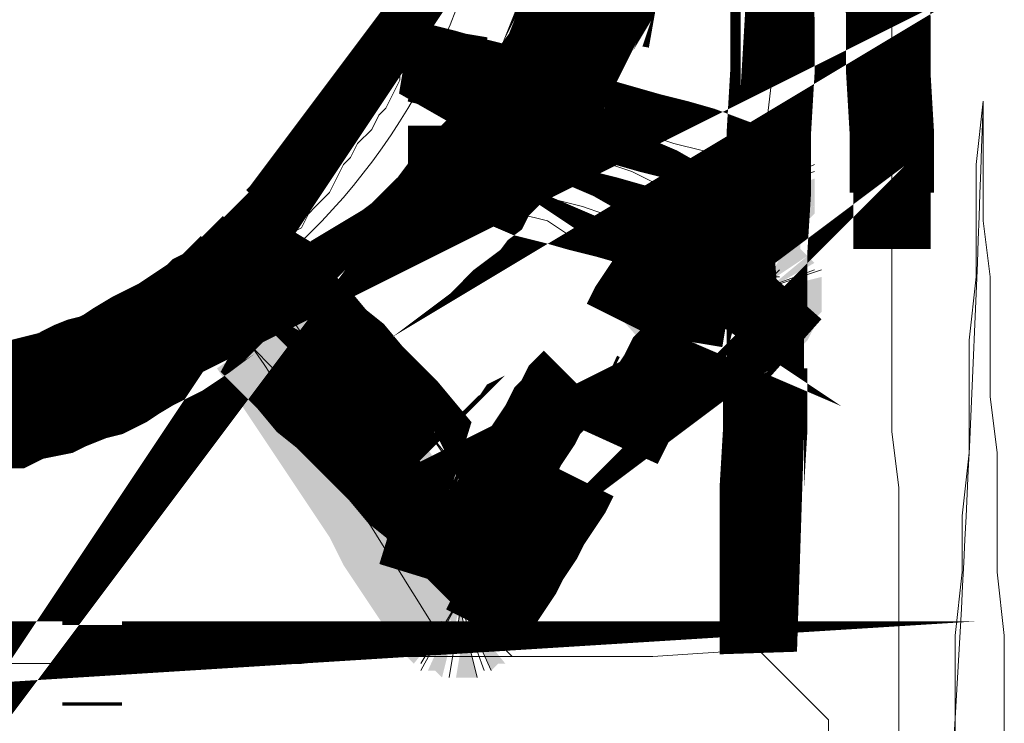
# Model space of a CAD drawing. Header units: millimetres. Extents: x -9409 to -3369, y 19372 to 27782.
# Tile 8 of 25: x -4402 to -4342, y 19773 to 19815. Entities that reach past the tile are written whole.
import ezdxf

# ---------------------------------------------------------------- set-up
doc = ezdxf.new("R2010")
doc.units = ezdxf.units.MM
doc.layers.add('PDF_A-TABELKA', color=7, linetype='Continuous')
doc.layers.add('SQ_TAB TEKST', color=8, linetype='Continuous', lineweight=0)

# ---------------------------------------------------------------- blocks, each defined once
blk = doc.blocks.new('tabelka')
at = {"layer": 'PDF_A-TABELKA', "lineweight": 0}
for points, format in [([(25641.29348271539, -27760.02538781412, 5.115070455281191, 5.115070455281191, 0), (25644.70352968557, -27759.59913194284, 5.115070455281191, 5.115070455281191, 0), (25648.1135766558, -27759.59913194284, 4.688814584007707, 4.688814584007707, 0), (25651.73675156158, -27759.59913194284, 5.115070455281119, 5.115070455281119, 0), (25655.3599264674, -27759.59913194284, 5.115070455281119, 5.115070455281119, 0), (25658.76997343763, -27759.59913194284, 5.115070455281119, 5.115070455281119, 0), (25662.60627627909, -27759.59913194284, 0, 0, 0), (25666.01632324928, -27759.3860040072, 0, 0, 0), (25669.6394981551, -27759.3860040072, 0, 0, 0), (25673.26267306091, -27759.17287607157, 0, 0, 0), (25676.67272003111, -27759.17287607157, 0, 0, 0), (25680.29589493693, -27759.17287607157, 0, 0, 0), (25683.91906984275, -27759.17287607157, 0, 0, 0), (25690.31290791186, -27758.95974813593, 4.688814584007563, 4.688814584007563, 0), (25690.52603584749, -27752.35278213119, 5.115070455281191, 5.115070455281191, 0), (25690.52603584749, -27748.94273516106, 5.115070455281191, 5.115070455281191, 0), (25690.73916378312, -27745.31956025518, 5.115070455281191, 5.115070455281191, 0), (25690.73916378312, -27741.69638534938, 4.688814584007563, 4.688814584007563, 0), (25690.73916378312, -27738.28633837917, 5.115070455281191, 5.115070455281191, 0), (25690.73916378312, -27734.45003553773, 5.115070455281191, 5.115070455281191, 0), (25690.95229171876, -27731.03998856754, 5.115070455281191, 5.115070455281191, 0), (25690.95229171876, -27727.41681366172, 5.115070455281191, 5.115070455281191, 0), (25691.16541965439, -27723.79363875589, 5.115070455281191, 5.115070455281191, 0), (25691.16541965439, -27720.38359178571, 5.075571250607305, 5.075571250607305, 0), (25691.16541965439, -27716.97354481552, 5.115070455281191, 5.115070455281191, 0)], "xyseb"), ([(25691.80480346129, -27684.57809859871, 5.115070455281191, 5.115070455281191, 0), (25691.80480346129, -27681.16805162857, 0, 0, 0), (25692.01793139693, -27677.54487672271, 0, 0, 0)], "xyseb"), ([(25697.98551359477, -27716.97354481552, 5.115070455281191, 5.115070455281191, 0), (25698.19864153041, -27720.38359178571, 5.115070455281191, 5.115070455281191, 0), (25698.19864153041, -27723.79363875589, 5.115070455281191, 5.115070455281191, 0), (25698.41176946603, -27727.41681366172, 5.115070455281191, 5.115070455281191, 0), (25698.41176946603, -27731.03998856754, 4.688814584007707, 4.688814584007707, 0), (25698.41176946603, -27734.45003553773, 0, 0, 0), (25698.41176946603, -27738.28633837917, 0, 0, 0), (25698.62489740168, -27741.69638534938, 0, 0, 0), (25698.62489740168, -27745.31956025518, 0, 0, 0), (25698.83802533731, -27748.94273516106, 0, 0, 0), (25698.83802533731, -27752.35278213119, 0, 0, 0), (25698.83802533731, -27755.97595703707, 0, 0, 0), (25698.83802533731, -27763.00917891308, 0, 0, 0), (25698.83802533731, -27767.48486556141, 0, 0, 0), (25694.57546662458, -27767.48486556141, 0, 0, 0)], "xyseb"), ([(25674.54144067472, -27705.03838041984, -0.4172873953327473), (25636.6046681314, -27744.68017644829, -0.4142135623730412)], "xyb"), ([(25640.86722684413, -27744.68017644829, 7.246349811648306, 7.246349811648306, 0), (25641.93286652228, -27744.46704851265, 7.434469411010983, 7.434469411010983, 0), (25642.78537826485, -27744.46704851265, 7.625096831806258, 7.625096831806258, 0), (25643.85101794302, -27744.04079264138, 7.434469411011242, 7.434469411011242, 0), (25644.9166576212, -27744.04079264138, 7.434469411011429, 7.434469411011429, 0), (25645.76916936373, -27743.61453677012, 7.434469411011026, 7.434469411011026, 0), (25646.62168110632, -27743.40140883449, 7.535210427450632, 7.535210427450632, 0), (25647.68732078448, -27743.18828089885, 7.434469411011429, 7.434469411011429, 0), (25648.53983252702, -27742.76202502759, 7.535210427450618, 7.535210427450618, 0), (25649.60547220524, -27742.33576915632, 7.535210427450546, 7.535210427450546, 0), (25650.45798394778, -27742.12264122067, 7.535210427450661, 7.535210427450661, 0), (25651.31049569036, -27741.69638534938, 7.535210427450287, 7.535210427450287, 0), (25651.94987949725, -27741.27012947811, 7.535210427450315, 7.535210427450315, 0), (25653.01551917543, -27740.6307456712, 7.535210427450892, 7.535210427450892, 0), (25653.86803091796, -27740.20448979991, 7.535210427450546, 7.535210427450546, 0), (25654.7205426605, -27739.77823392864, 7.535210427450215, 7.535210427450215, 0), (25655.3599264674, -27739.35197805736, 7.625096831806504, 7.625096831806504, 0), (25656.21243820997, -27738.71259425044, 7.434469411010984, 7.434469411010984, 0), (25656.85182201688, -27738.28633837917, 7.434469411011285, 7.434469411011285, 0), (25657.70433375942, -27737.43382663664, 6.82009394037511, 6.82009394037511, 0), (25658.55684550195, -27737.00757076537, 7.625096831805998, 7.625096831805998, 0), (25659.19622930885, -27736.36818695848, 7.434469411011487, 7.434469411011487, 0), (25660.04874105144, -27735.51567521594, 7.434469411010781, 7.434469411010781, 0), (25660.47499692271, -27735.08941934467, 7.246349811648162, 7.246349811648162, 0), (25661.1143807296, -27734.45003553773, 7.246349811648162, 7.246349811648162, 0), (25661.96689247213, -27733.59752379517, 7.672605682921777, 7.672605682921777, 0), (25662.39314834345, -27733.1712679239, 7.672605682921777, 7.672605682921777, 0), (25663.03253215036, -27732.31875618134, 0, 0, 0), (25663.45878802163, -27731.67937237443, 0, 0, 0), (25664.31129976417, -27730.8268606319, 0, 0, 0), (25664.73755563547, -27730.18747682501, 0, 0, 0), (25665.1638115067, -27729.5480930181, 0, 0, 0), (25665.80319531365, -27728.90870921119, 0, 0, 0), (25666.22945118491, -27728.05619746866, 0, 0, 0), (25666.65570705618, -27727.41681366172, 0, 0, 0), (25667.08196292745, -27726.56430191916, 0, 0, 0), (25667.50821879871, -27725.7117901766, 0, 0, 0), (25667.93447466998, -27725.07240636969, 0, 0, 0), (25668.57385847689, -27724.21989462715, 0, 0, 0), (25668.57385847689, -27723.36738288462, 0, 0, 0), (25669.00011434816, -27722.51487114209, 0, 0, 0), (25669.42637021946, -27721.87548733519, 0, 0, 0), (25669.85262609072, -27721.02297559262, 0, 0, 0), (25670.06575402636, -27720.17046385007, 0, 0, 0), (25670.49200989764, -27719.53108004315, 0, 0, 0), (25670.70513783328, -27718.46544036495, 0, 0, 0), (25670.9182657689, -27717.61292862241, 0, 0, 0), (25671.34452164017, -27716.76041687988, 0, 0, 0), (25671.55764957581, -27715.90790513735, 0, 0, 0)], "xyseb"), ([(25609.7505482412, -27731.4662444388, 7.672605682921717, 7.672605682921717, 0), (25610.17680411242, -27732.10562824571, 0, 0, 0), (25610.81618791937, -27732.95813998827, 0, 0, 0)], "xyseb"), ([(25684.34532571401, -27718.46544036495, 7.683254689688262, 7.683254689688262, 0), (25680.7221508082, -27717.82605655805, 7.625096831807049, 7.625096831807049, 0), (25680.29589493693, -27719.10482417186, 7.625096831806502, 7.625096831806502, 0), (25679.86963906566, -27719.95733591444, 7.434469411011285, 7.434469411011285, 0), (25679.23025525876, -27721.02297559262, 7.535210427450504, 7.535210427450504, 0), (25678.80399938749, -27722.08861527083, 7.233802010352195, 7.233802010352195, 0), (25678.37774351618, -27722.94112701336, 7.05321456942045, 7.05321456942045, 0), (25677.95148764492, -27724.00676669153, 7.535210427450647, 7.535210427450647, 0), (25677.312103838, -27724.85927843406, 7.535210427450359, 7.535210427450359, 0), (25676.88584796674, -27725.7117901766, 7.233802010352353, 7.233802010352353, 0), (25676.24646415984, -27726.77742985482, 7.434469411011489, 7.434469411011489, 0), (25675.60708035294, -27727.62994159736, 7.434469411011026, 7.434469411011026, 0), (25674.96769654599, -27728.26932540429, 7.625096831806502, 7.625096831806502, 0), (25674.32831273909, -27729.12183714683, 7.625096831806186, 7.625096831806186, 0), (25673.47580099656, -27729.97434888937, 7.434469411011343, 7.434469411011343, 0), (25673.04954512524, -27730.8268606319, 7.43446941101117, 7.43446941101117, 0), (25672.1970333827, -27731.4662444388, 7.625096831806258, 7.625096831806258, 0), (25671.55764957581, -27732.31875618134, 7.246349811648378, 7.246349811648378, 0), (25670.70513783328, -27732.95813998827, 7.243841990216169, 7.243841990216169, 0), (25669.85262609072, -27733.81065173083, 7.246349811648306, 7.246349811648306, 0), (25669.21324228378, -27734.45003553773, 7.243841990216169, 7.243841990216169, 0), (25668.36073054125, -27735.08941934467, 7.246349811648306, 7.246349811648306, 0), (25667.50821879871, -27735.72880315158, 7.246349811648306, 7.246349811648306, 0), (25666.65570705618, -27736.36818695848, 7.672605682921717, 7.672605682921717, 0), (25665.59006737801, -27737.00757076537, 7.672605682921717, 7.672605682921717, 0), (25664.95068357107, -27737.64695457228, 7.246349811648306, 7.246349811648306, 0), (25664.09817182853, -27738.07321044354, 7.246349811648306, 7.246349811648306, 0), (25663.24566008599, -27738.49946631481, 7.246349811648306, 7.246349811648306, 0), (25662.18002040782, -27739.13885012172, 0, 0, 0), (25661.32750866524, -27739.56510599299, 0, 0, 0), (25660.47499692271, -27739.99136186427, 0, 0, 0), (25659.40935724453, -27740.41761773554, 0, 0, 0), (25658.55684550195, -27740.84387360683, 0, 0, 0), (25657.70433375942, -27741.27012947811, 0, 0, 0), (25656.63869408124, -27741.69638534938, 0, 0, 0), (25655.78618233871, -27741.90951328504, 0, 0, 0), (25654.93367059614, -27742.33576915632, 0, 0, 0), (25653.86803091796, -27742.76202502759, 0, 0, 0), (25653.01551917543, -27742.76202502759, 0, 0, 0), (25651.94987949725, -27743.18828089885, 0, 0, 0), (25651.09736775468, -27743.61453677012, 0, 0, 0), (25649.81860014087, -27743.61453677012, 0, 0, 0), (25648.96608839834, -27744.04079264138, 0, 0, 0), (25647.90044872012, -27744.04079264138, 0, 0, 0), (25647.04793697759, -27744.25392057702, 0, 0, 0), (25645.98229729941, -27744.46704851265, 0, 0, 0), (25645.12978555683, -27744.46704851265, 0, 0, 0), (25643.85101794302, -27744.68017644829, 0, 0, 0), (25642.99850620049, -27744.68017644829, 0, 0, 0), (25641.93286652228, -27744.68017644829, 0, 0, 0), (25640.86722684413, -27744.89330438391, 0, 0, 0)], "xyseb"), ([(25685.62409332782, -27739.99136186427, 5.083550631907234, 5.083550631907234, 0), (25686.05034919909, -27737.43382663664, 4.728884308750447, 4.728884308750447, 0), (25684.55845364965, -27736.79444282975, 0, 0, 0), (25683.2796860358, -27735.94193108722, 0, 0, 0), (25681.78779048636, -27735.30254728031, 0, 0, 0), (25680.29589493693, -27734.45003553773, 0, 0, 0), (25678.80399938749, -27733.59752379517, 0, 0, 0), (25677.312103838, -27732.95813998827, 0, 0, 0), (25675.82020828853, -27732.10562824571, 0, 0, 0), (25674.32831273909, -27731.4662444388, 0, 0, 0), (25673.04954512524, -27730.61373269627, 0, 0, 0), (25671.55764957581, -27729.97434888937, 0, 0, 0), (25671.98390544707, -27727.20368572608, 0, 0, 0)], "xyseb"), ([(25705.23186340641, -27764.71420239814), (25705.23186340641, -27761.30415542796), (25705.23186340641, -27757.89410845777), (25704.80560753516, -27754.0578056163), (25704.80560753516, -27750.64775864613), (25704.80560753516, -27746.81145580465), (25704.37935166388, -27743.40140883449), (25704.37935166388, -27739.99136186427), (25704.37935166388, -27736.15505902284), (25703.95309579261, -27732.74501205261), (25703.95309579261, -27729.33496508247), (25703.95309579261, -27725.49866224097, -0.007256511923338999), (25701.82181643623, -27770.25552872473)], "xyb"), ([(25692.4441872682, -27740.6307456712, 5.123943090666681, 5.123943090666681, 0), (25690.52603584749, -27738.92572218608, 5.146940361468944, 5.146940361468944, 0), (25689.67352410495, -27739.56510599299, 5.123943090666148, 5.123943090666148, 0), (25689.24726823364, -27739.99136186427, 4.822534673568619, 4.822534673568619, 0), (25688.39475649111, -27740.41761773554, 4.765685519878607, 4.765685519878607, 0), (25687.96850061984, -27740.84387360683, 4.822534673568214, 4.822534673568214, 0), (25687.11598887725, -27741.48325741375, 0, 0, 0), (25686.68973300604, -27741.90951328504, 0, 0, 0), (25685.83722126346, -27742.33576915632, 0, 0, 0), (25685.19783745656, -27742.97515296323, 0, 0, 0), (25684.55845364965, -27743.40140883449, 0, 0, 0), (25683.91906984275, -27743.82766470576, 0, 0, 0), (25683.2796860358, -27744.46704851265, 0, 0, 0), (25681.3615346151, -27742.76202502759, 0, 0, 0)], "xyseb"), ([(25671.77077751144, -27747.66396754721, 5.146940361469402, 5.146940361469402, 0), (25672.62328925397, -27747.23771167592, 5.123943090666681, 5.123943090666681, 0), (25673.04954512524, -27746.81145580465, 4.822534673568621, 4.822534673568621, 0), (25673.90205686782, -27746.17207199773, 4.765685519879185, 4.765685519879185, 0), (25674.32831273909, -27745.74581612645, 5.146940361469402, 5.146940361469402, 0), (25675.18082448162, -27745.31956025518, 5.123943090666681, 5.123943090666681, 0), (25675.60708035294, -27744.68017644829, 5.146940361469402, 5.146940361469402, 0), (25676.45959209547, -27744.25392057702, 5.123943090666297, 5.123943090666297, 0), (25676.88584796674, -27743.82766470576, 0, 0, 0), (25677.73835970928, -27743.40140883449, 0, 0, 0), (25678.37774351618, -27742.76202502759, 0, 0, 0), (25680.29589493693, -27744.46704851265, 0, 0, 0)], "xyseb"), ([(25670.70513783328, -27757.46785258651, 0.01234379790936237), (25659.62248518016, -27740.41761773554), (25660.90125279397, -27741.69638534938), (25661.75376453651, -27742.54889709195), (25663.03253215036, -27743.82766470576), (25663.88504389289, -27744.68017644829), (25665.1638115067, -27745.95894406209), (25666.01632324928, -27747.23771167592), (25667.29509086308, -27748.09022341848), (25668.14760260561, -27749.36899103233), (25669.42637021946, -27750.22150277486), (25670.27888196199, -27751.50027038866), (25672.41016131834, -27753.63154974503), (25672.41016131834, -27756.1890849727), (25673.68892893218, -27757.46785258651), (25673.26267306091, -27757.46785258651), (25673.68892893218, -27757.89410845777)], "xyb"), ([(25670.9182657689, -27751.50027038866, 5.146940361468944, 5.146940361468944, 0), (25672.62328925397, -27753.20529387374, 5.123943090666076, 5.123943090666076, 0), (25673.47580099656, -27752.77903800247, 4.765685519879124, 4.765685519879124, 0), (25673.90205686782, -27752.35278213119, 5.146940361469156, 5.146940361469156, 0), (25674.75456861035, -27751.7133983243, 5.12394309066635, 5.12394309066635, 0), (25675.3939524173, -27751.28714245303, 0, 0, 0), (25676.0333362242, -27750.86088658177, 0, 0, 0), (25676.88584796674, -27750.4346307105, 0, 0, 0), (25677.312103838, -27749.7952469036, 0, 0, 0), (25678.16461558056, -27749.36899103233, 0, 0, 0), (25678.59087145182, -27748.94273516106, 0, 0, 0), (25680.50902287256, -27750.64775864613, 0, 0, 0)], "xyseb")]:
    blk.add_lwpolyline(points, format=format, dxfattribs=at)
for points in [[(25698.41176946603, -27720.38359178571), (25698.41176946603, -27723.79363875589), (25698.41176946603, -27727.62994159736), (25698.41176946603, -27731.03998856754), (25698.41176946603, -27734.45003553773), (25698.41176946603, -27738.28633837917), (25698.41176946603, -27741.69638534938), (25698.41176946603, -27745.53268819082), (25698.83802533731, -27748.94273516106), (25698.83802533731, -27752.35278213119), (25698.83802533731, -27755.76282910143), (25698.83802533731, -27763.00917891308), (25698.83802533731, -27767.69799349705)], [(25694.57546662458, -27767.69799349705), (25694.57546662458, -27763.00917891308), (25690.31290791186, -27758.74662020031), (25690.73916378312, -27752.35278213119), (25690.73916378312, -27748.94273516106), (25690.73916378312, -27745.53268819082), (25690.73916378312, -27741.69638534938), (25690.73916378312, -27738.28633837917), (25690.73916378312, -27734.45003553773), (25690.73916378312, -27731.03998856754), (25690.73916378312, -27727.62994159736), (25691.16541965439, -27723.79363875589), (25691.16541965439, -27720.38359178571)], [(25679.65651113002, -27719.95733591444), (25679.23025525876, -27720.80984765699), (25678.80399938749, -27722.08861527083), (25678.37774351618, -27722.94112701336), (25677.95148764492, -27723.79363875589), (25677.52523177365, -27724.64615049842), (25676.67272003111, -27725.92491811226), (25676.24646415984, -27726.77742985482), (25675.3939524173, -27727.62994159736), (25674.96769654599, -27728.48245333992), (25674.11518480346, -27729.33496508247), (25673.68892893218, -27730.18747682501), (25672.83641718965, -27730.61373269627), (25671.98390544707, -27731.4662444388), (25671.55764957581, -27732.31875618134), (25670.70513783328, -27733.1712679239), (25669.85262609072, -27733.59752379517), (25669.00011434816, -27734.45003553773), (25668.14760260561, -27735.30254728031), (25667.29509086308, -27735.72880315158), (25666.44257912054, -27736.58131489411), (25665.59006737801, -27737.00757076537), (25664.73755563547, -27737.43382663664), (25663.88504389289, -27738.28633837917), (25663.03253215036, -27738.71259425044), (25662.18002040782, -27739.13885012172), (25661.32750866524, -27739.56510599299), (25660.47499692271, -27739.99136186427), (25659.62248518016, -27740.41761773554), (25658.76997343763, -27740.84387360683), (25657.49120582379, -27741.27012947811), (25656.63869408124, -27741.69638534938), (25655.78618233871, -27742.12264122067), (25654.93367059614, -27742.54889709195), (25653.65490298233, -27742.54889709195), (25652.80239123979, -27742.97515296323), (25651.94987949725, -27743.40140883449), (25651.09736775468, -27743.40140883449), (25649.81860014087, -27743.82766470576), (25648.96608839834, -27743.82766470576), (25648.1135766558, -27744.25392057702), (25646.83480904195, -27744.25392057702), (25645.98229729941, -27744.25392057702), (25645.12978555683, -27744.68017644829)], [(25644.70352968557, -27743.82766470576), (25645.98229729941, -27743.82766470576), (25646.83480904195, -27743.40140883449), (25647.68732078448, -27742.97515296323), (25648.53983252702, -27742.97515296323), (25649.39234426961, -27742.54889709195), (25650.24485601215, -27742.12264122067), (25651.09736775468, -27741.69638534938), (25651.94987949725, -27741.27012947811), (25653.22864711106, -27740.84387360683), (25653.65490298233, -27740.41761773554), (25654.50741472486, -27739.56510599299), (25655.3599264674, -27739.13885012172), (25656.21243820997, -27738.71259425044), (25657.06494995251, -27738.28633837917), (25657.91746169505, -27737.43382663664), (25658.34371756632, -27737.00757076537), (25659.19622930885, -27736.15505902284), (25660.04874105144, -27735.72880315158), (25660.47499692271, -27734.876291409), (25661.32750866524, -27734.45003553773), (25661.75376453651, -27733.59752379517), (25662.60627627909, -27733.1712679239), (25663.03253215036, -27732.31875618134), (25663.45878802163, -27731.89250031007), (25664.31129976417, -27731.03998856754), (25664.73755563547, -27730.18747682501), (25665.1638115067, -27729.33496508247), (25665.59006737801, -27728.90870921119), (25666.01632324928, -27728.05619746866), (25666.86883499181, -27727.20368572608), (25667.29509086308, -27726.35117398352), (25667.72134673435, -27725.92491811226), (25668.14760260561, -27725.07240636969), (25668.57385847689, -27724.21989462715), (25668.57385847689, -27723.36738288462), (25669.00011434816, -27722.51487114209), (25669.42637021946, -27721.66235939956), (25669.85262609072, -27720.80984765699), (25670.27888196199, -27719.95733591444)], [(25702.24807230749, -27764.71420239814), (25702.24807230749, -27761.30415542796), (25702.24807230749, -27757.89410845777), (25702.67432817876, -27754.0578056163), (25702.67432817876, -27750.64775864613), (25703.10058405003, -27746.81145580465), (25703.10058405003, -27743.40140883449), (25703.10058405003, -27739.99136186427), (25703.52683992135, -27736.15505902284), (25703.52683992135, -27732.74501205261), (25703.52683992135, -27729.33496508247), (25703.95309579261, -27725.49866224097), (25703.95309579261, -27729.33496508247), (25703.95309579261, -27732.74501205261), (25704.37935166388, -27736.15505902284), (25704.37935166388, -27739.99136186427), (25704.37935166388, -27743.40140883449), (25704.80560753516, -27746.81145580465), (25704.80560753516, -27750.64775864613), (25704.80560753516, -27754.0578056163), (25705.23186340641, -27757.89410845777), (25705.23186340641, -27761.30415542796), (25705.23186340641, -27764.71420239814)], [(25690.73916378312, -27731.89250031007), (25691.16541965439, -27732.31875618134), (25690.73916378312, -27732.31875618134), (25690.31290791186, -27733.1712679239), (25689.46039616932, -27733.59752379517), (25689.03414029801, -27734.02377966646), (25688.18162855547, -27734.45003553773), (25687.32911681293, -27734.876291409), (25686.90286094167, -27735.30254728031), (25686.05034919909, -27735.72880315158), (25685.62409332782, -27736.15505902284), (25684.77158158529, -27737.00757076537), (25684.34532571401, -27737.43382663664), (25683.49281397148, -27737.8600825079), (25683.06655810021, -27738.28633837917), (25682.21404635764, -27738.71259425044), (25682.64030222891, -27738.28633837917), (25683.06655810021, -27737.43382663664), (25683.49281397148, -27736.58131489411), (25683.91906984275, -27736.15505902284), (25684.34532571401, -27735.30254728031), (25684.77158158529, -27734.876291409), (25685.19783745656, -27734.02377966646), (25685.62409332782, -27733.1712679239), (25686.47660507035, -27731.89250031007), (25689.46039616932, -27731.03998856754), (25690.31290791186, -27729.33496508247), (25690.31290791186, -27729.76122095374), (25690.73916378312, -27729.33496508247), (25690.31290791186, -27729.76122095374)], [(25693.72295488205, -27729.33496508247), (25689.03414029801, -27731.4662444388), (25693.72295488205, -27729.76122095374)], [(25690.73916378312, -27729.76122095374), (25690.73916378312, -27729.76122095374)], [(25691.16541965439, -27729.76122095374), (25690.73916378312, -27730.18747682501), (25691.16541965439, -27730.18747682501), (25691.16541965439, -27730.61373269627), (25691.59167552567, -27730.61373269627), (25691.16541965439, -27731.03998856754), (25691.59167552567, -27731.03998856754)], [(25691.16541965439, -27731.4662444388), (25691.59167552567, -27731.4662444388), (25691.16541965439, -27731.4662444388)], [(25691.59167552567, -27731.89250031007), (25691.16541965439, -27731.89250031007)], [(25670.27888196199, -27751.07401451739), (25669.42637021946, -27749.7952469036), (25668.57385847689, -27748.51647928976), (25667.72134673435, -27747.23771167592), (25666.86883499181, -27745.95894406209), (25666.01632324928, -27744.68017644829), (25665.1638115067, -27743.40140883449), (25664.31129976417, -27742.12264122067), (25663.45878802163, -27740.84387360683), (25662.60627627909, -27739.56510599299), (25661.75376453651, -27738.28633837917), (25660.90125279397, -27737.00757076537), (25660.04874105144, -27735.72880315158), (25659.19622930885, -27734.45003553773), (25660.47499692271, -27735.30254728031), (25661.32750866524, -27736.58131489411), (25662.60627627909, -27737.8600825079), (25663.45878802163, -27738.71259425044), (25664.73755563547, -27739.99136186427), (25666.01632324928, -27740.84387360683), (25666.86883499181, -27742.12264122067), (25668.14760260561, -27743.40140883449), (25669.00011434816, -27744.25392057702), (25670.27888196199, -27745.53268819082), (25671.98390544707, -27747.66396754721), (25671.98390544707, -27749.7952469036), (25673.26267306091, -27751.50027038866), (25672.83641718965, -27751.50027038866), (25673.26267306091, -27751.50027038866)], [(25691.16541965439, -27737.8600825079), (25691.59167552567, -27738.28633837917), (25691.16541965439, -27738.28633837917), (25691.16541965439, -27738.71259425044), (25690.31290791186, -27739.13885012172), (25689.88665204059, -27739.56510599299), (25689.03414029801, -27739.99136186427), (25688.60788442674, -27740.41761773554), (25687.75537268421, -27740.84387360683), (25687.32911681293, -27741.27012947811), (25686.47660507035, -27742.12264122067), (25686.05034919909, -27742.54889709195), (25685.19783745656, -27742.97515296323), (25684.77158158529, -27743.40140883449), (25683.91906984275, -27743.82766470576), (25683.06655810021, -27744.25392057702), (25682.64030222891, -27744.68017644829), (25683.06655810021, -27744.25392057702), (25683.49281397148, -27743.40140883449), (25683.91906984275, -27742.97515296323), (25684.34532571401, -27742.12264122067), (25684.77158158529, -27741.27012947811), (25685.19783745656, -27740.84387360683), (25685.62409332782, -27739.99136186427), (25686.05034919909, -27739.13885012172), (25686.90286094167, -27737.8600825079), (25689.88665204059, -27737.00757076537), (25690.31290791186, -27735.30254728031)], [(25690.73916378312, -27735.72880315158), (25690.73916378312, -27735.30254728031), (25690.73916378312, -27735.72880315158), (25691.16541965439, -27735.72880315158), (25691.16541965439, -27736.15505902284), (25691.59167552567, -27735.72880315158)], [(25693.72295488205, -27735.72880315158), (25689.03414029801, -27737.43382663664), (25694.14921075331, -27735.72880315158)], [(25691.59167552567, -27736.15505902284), (25691.16541965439, -27736.15505902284)], [(25691.16541965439, -27736.58131489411), (25691.59167552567, -27736.58131489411)], [(25691.59167552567, -27737.00757076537), (25692.01793139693, -27737.00757076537), (25691.59167552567, -27737.00757076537)], [(25691.59167552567, -27737.43382663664), (25692.01793139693, -27737.43382663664), (25691.59167552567, -27737.43382663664)], [(25691.59167552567, -27737.8600825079), (25691.59167552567, -27737.8600825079)], [(25670.27888196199, -27745.53268819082), (25673.26267306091, -27749.7952469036)], [(25671.98390544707, -27753.63154974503), (25672.83641718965, -27753.20529387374), (25673.26267306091, -27752.77903800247), (25674.11518480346, -27752.35278213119), (25674.96769654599, -27751.92652625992), (25675.3939524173, -27751.50027038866), (25676.24646415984, -27750.64775864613), (25676.67272003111, -27750.22150277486), (25677.52523177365, -27749.7952469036), (25677.95148764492, -27749.36899103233), (25678.80399938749, -27748.94273516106), (25679.23025525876, -27748.51647928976), (25678.80399938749, -27748.94273516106), (25678.37774351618, -27749.7952469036), (25677.95148764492, -27750.64775864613), (25677.52523177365, -27751.07401451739), (25677.09897590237, -27751.92652625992), (25676.67272003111, -27752.35278213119), (25676.24646415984, -27753.20529387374), (25675.82020828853, -27754.0578056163), (25675.3939524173, -27754.48406148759), (25674.96769654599, -27755.33657323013), (25674.54144067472, -27755.76282910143), (25674.11518480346, -27756.61534084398), (25673.68892893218, -27757.46785258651), (25672.41016131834, -27756.1890849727), (25672.83641718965, -27753.20529387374), (25672.41016131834, -27754.0578056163)], [(25669.85262609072, -27754.0578056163), (25671.98390544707, -27749.36899103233), (25669.42637021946, -27753.63154974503)], [(25671.55764957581, -27754.48406148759), (25671.98390544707, -27749.36899103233), (25671.13139370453, -27754.48406148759)], [(25674.96769654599, -27753.20529387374), (25671.55764957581, -27749.36899103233), (25672.83641718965, -27754.48406148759)], [(25673.68892893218, -27754.0578056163), (25671.55764957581, -27749.36899103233), (25673.26267306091, -27754.0578056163)], [(25671.55764957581, -27751.92652625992), (25671.55764957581, -27751.50027038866), (25671.13139370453, -27751.92652625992), (25671.13139370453, -27751.50027038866), (25670.70513783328, -27751.92652625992), (25670.70513783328, -27751.50027038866), (25670.27888196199, -27751.50027038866), (25670.70513783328, -27751.07401451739)], [(25673.68892893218, -27755.76282910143), (25670.70513783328, -27751.50027038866)], [(25672.41016131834, -27751.50027038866), (25672.41016131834, -27751.92652625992), (25672.41016131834, -27751.50027038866)], [(25672.83641718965, -27751.50027038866), (25672.83641718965, -27751.92652625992), (25672.83641718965, -27751.50027038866)], [(25671.98390544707, -27751.92652625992), (25671.98390544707, -27751.92652625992)], [(25669.85262609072, -27760.02538781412), (25672.41016131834, -27755.33657323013), (25669.85262609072, -27759.59913194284)], [(25672.41016131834, -27755.33657323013), (25671.55764957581, -27760.4516436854), (25672.41016131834, -27755.33657323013)], [(25674.11518480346, -27760.02538781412), (25671.98390544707, -27755.33657323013), (25673.68892893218, -27760.02538781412)], [(25673.26267306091, -27760.4516436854), (25671.98390544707, -27755.33657323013)], [(25675.3939524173, -27759.17287607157), (25671.98390544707, -27755.76282910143)], [(25671.55764957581, -27757.89410845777), (25671.55764957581, -27757.46785258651), (25671.13139370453, -27757.89410845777), (25671.13139370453, -27757.46785258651), (25670.70513783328, -27757.46785258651), (25671.13139370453, -27757.04159671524)], [(25673.26267306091, -27757.46785258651), (25673.26267306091, -27757.89410845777), (25672.83641718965, -27757.46785258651)], [(25671.98390544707, -27757.89410845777), (25671.98390544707, -27758.32036432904), (25671.98390544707, -27757.89410845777)], [(25672.83641718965, -27758.32036432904), (25672.41016131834, -27757.89410845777), (25672.41016131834, -27758.32036432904), (25672.41016131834, -27757.89410845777)], [(25672.83641718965, -27757.89410845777), (25672.83641718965, -27757.89410845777)], [(25644.70352968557, -27759.59913194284), (25648.1135766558, -27759.59913194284), (25651.94987949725, -27759.59913194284), (25655.3599264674, -27759.59913194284), (25658.76997343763, -27759.59913194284), (25662.60627627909, -27759.59913194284), (25666.01632324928, -27759.17287607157), (25669.85262609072, -27759.17287607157), (25673.26267306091, -27759.17287607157), (25676.67272003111, -27759.17287607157), (25680.50902287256, -27759.17287607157), (25683.91906984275, -27759.17287607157), (25690.31290791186, -27758.74662020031), (25694.57546662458, -27763.00917891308), (25694.57546662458, -27767.69799349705)]]:
    blk.add_lwpolyline(points, dxfattribs=at)
for points, const_width in [([(25685.41096539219, -27734.02377966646), (25685.83722126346, -27731.4662444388), (25684.34532571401, -27730.61373269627), (25682.85343016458, -27729.97434888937), (25681.3615346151, -27729.12183714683), (25679.86963906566, -27728.48245333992), (25678.59087145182, -27727.62994159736), (25677.09897590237, -27726.77742985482), (25675.60708035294, -27726.13804604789), (25674.11518480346, -27725.28553430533), (25672.62328925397, -27724.64615049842), (25671.13139370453, -27723.79363875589), (25671.55764957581, -27721.23610352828)], 4.728884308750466), ([(25669.6394981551, -27723.154254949), (25671.34452164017, -27723.58051082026), (25672.83641718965, -27724.00676669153), (25674.54144067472, -27724.43302256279), (25676.0333362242, -27725.07240636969), (25677.52523177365, -27725.49866224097), (25679.23025525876, -27726.13804604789), (25680.7221508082, -27726.56430191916), (25682.21404635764, -27726.99055779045), (25683.70594190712, -27727.41681366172), (25685.41096539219, -27727.843069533), (25686.90286094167, -27728.26932540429), (25688.60788442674, -27728.90870921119), (25688.60788442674, -27731.67937237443)], 4.858965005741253), ([(25671.55764957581, -27726.99055779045), (25671.55764957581, -27729.5480930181), (25673.26267306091, -27730.18747682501), (25674.75456861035, -27730.61373269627), (25676.24646415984, -27731.25311650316), (25677.95148764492, -27731.67937237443), (25679.4433831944, -27732.10562824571), (25681.14840667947, -27732.53188411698), (25682.64030222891, -27732.95813998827), (25684.13219777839, -27733.38439585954), (25685.83722126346, -27733.81065173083), (25687.32911681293, -27734.45003553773), (25688.82101236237, -27734.876291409), (25689.03414029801, -27737.64695457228)], 4.962347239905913), ([(25682.21404635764, -27738.92572218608), (25682.64030222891, -27738.07321044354), (25683.06655810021, -27737.43382663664), (25683.49281397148, -27736.79444282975), (25683.91906984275, -27736.15505902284), (25684.34532571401, -27735.30254728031), (25684.77158158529, -27734.66316347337), (25685.19783745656, -27734.02377966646), (25685.62409332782, -27733.1712679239), (25688.18162855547, -27733.81065173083)], 5.146940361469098), ([(25661.75376453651, -27733.1712679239), (25660.47499692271, -27735.30254728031), (25661.54063660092, -27736.58131489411), (25662.60627627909, -27737.64695457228), (25663.67191595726, -27738.71259425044), (25664.73755563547, -27739.99136186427), (25665.80319531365, -27740.84387360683), (25666.86883499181, -27742.12264122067), (25667.93447466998, -27743.18828089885), (25669.00011434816, -27744.25392057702), (25670.06575402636, -27745.53268819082), (25669.21324228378, -27748.30335135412)], 5.123943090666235), ([(25661.96689247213, -27739.13885012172), (25660.68812485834, -27741.48325741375), (25661.75376453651, -27742.54889709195), (25662.81940421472, -27743.82766470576), (25663.88504389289, -27744.68017644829), (25665.1638115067, -27745.95894406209), (25666.22945118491, -27747.02458374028), (25667.29509086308, -27748.09022341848), (25668.36073054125, -27749.36899103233), (25669.42637021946, -27750.22150277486), (25670.49200989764, -27751.50027038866), (25669.6394981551, -27754.27093355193)], 4.822534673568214), ([(25680.7221508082, -27743.18828089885), (25683.06655810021, -27744.25392057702), (25683.49281397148, -27743.40140883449), (25683.91906984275, -27742.76202502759), (25684.34532571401, -27742.12264122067), (25684.77158158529, -27741.27012947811), (25685.19783745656, -27740.84387360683), (25685.62409332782, -27739.99136186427), (25686.05034919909, -27739.35197805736), (25688.60788442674, -27739.99136186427)], 4.956312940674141), ([(25679.01712732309, -27742.33576915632), (25678.37774351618, -27742.97515296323), (25677.95148764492, -27743.82766470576), (25677.52523177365, -27744.25392057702), (25677.09897590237, -27745.10643231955), (25676.67272003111, -27745.74581612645), (25676.24646415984, -27746.38519993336), (25675.82020828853, -27747.23771167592), (25675.3939524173, -27747.87709548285), (25674.96769654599, -27748.51647928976), (25674.54144067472, -27749.15586309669), (25674.11518480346, -27749.7952469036), (25673.68892893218, -27750.64775864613), (25671.34452164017, -27749.58211896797)], 4.822534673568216), ([(25679.23025525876, -27748.30335135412), (25678.80399938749, -27749.15586309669), (25678.37774351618, -27749.7952469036), (25677.95148764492, -27750.4346307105), (25677.52523177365, -27751.07401451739), (25677.09897590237, -27751.92652625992), (25676.67272003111, -27752.56591006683), (25676.24646415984, -27753.20529387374), (25675.82020828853, -27754.0578056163), (25675.3939524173, -27754.69718942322), (25674.96769654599, -27755.33657323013), (25674.54144067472, -27755.97595703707), (25674.11518480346, -27756.61534084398), (25673.68892893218, -27757.46785258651)], 5.146940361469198)]:
    blk.add_lwpolyline(points, dxfattribs=dict(at, const_width=const_width))
for points in [[(25689.46039616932, -27731.03998856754), (25686.05034919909, -27731.89250031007), (25687.32911681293, -27732.31875618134), (25685.62409332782, -27731.4662444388), (25684.34532571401, -27730.61373269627), (25682.64030222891, -27729.76122095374), (25681.3615346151, -27729.33496508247), (25680.08276700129, -27728.48245333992), (25678.37774351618, -27727.62994159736), (25677.09897590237, -27726.77742985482), (25675.3939524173, -27725.92491811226), (25674.11518480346, -27725.49866224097), (25672.83641718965, -27724.64615049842), (25671.13139370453, -27723.79363875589), (25669.85262609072, -27722.94112701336), (25671.13139370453, -27723.79363875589), (25672.83641718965, -27724.21989462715), (25674.54144067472, -27724.64615049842), (25675.82020828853, -27725.07240636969), (25677.52523177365, -27725.49866224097), (25679.23025525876, -27725.92491811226), (25680.50902287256, -27726.35117398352), (25682.21404635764, -27726.77742985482), (25683.91906984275, -27727.62994159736), (25685.19783745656, -27728.05619746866), (25686.90286094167, -27728.48245333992), (25688.60788442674, -27728.90870921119), (25690.31290791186, -27729.33496508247)], [(25689.88665204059, -27737.00757076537), (25686.47660507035, -27737.8600825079), (25687.75537268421, -27738.28633837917), (25686.05034919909, -27737.43382663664), (25684.77158158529, -27736.58131489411), (25683.06655810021, -27736.15505902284), (25681.78779048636, -27735.30254728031), (25680.08276700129, -27734.45003553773), (25678.80399938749, -27733.59752379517), (25677.52523177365, -27732.74501205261), (25675.82020828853, -27732.31875618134), (25674.54144067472, -27731.4662444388), (25672.83641718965, -27730.61373269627), (25671.55764957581, -27729.76122095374), (25670.27888196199, -27729.33496508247), (25671.55764957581, -27729.76122095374), (25673.26267306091, -27730.18747682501), (25674.96769654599, -27730.61373269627), (25676.24646415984, -27731.03998856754), (25677.95148764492, -27731.4662444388), (25679.65651113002, -27731.89250031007), (25680.93527874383, -27732.31875618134), (25682.64030222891, -27733.1712679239), (25684.34532571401, -27733.59752379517), (25685.62409332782, -27734.02377966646), (25687.32911681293, -27734.45003553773), (25689.03414029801, -27734.876291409), (25690.31290791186, -27735.30254728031)], [(25671.98390544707, -27749.7952469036), (25672.41016131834, -27747.23771167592), (25671.98390544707, -27747.66396754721), (25672.41016131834, -27747.23771167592), (25673.26267306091, -27746.81145580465), (25673.68892893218, -27746.38519993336), (25674.54144067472, -27745.95894406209), (25674.96769654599, -27745.10643231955), (25675.82020828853, -27744.68017644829), (25676.24646415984, -27744.25392057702), (25677.09897590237, -27743.82766470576), (25677.52523177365, -27743.40140883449), (25678.37774351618, -27742.97515296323), (25678.80399938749, -27742.54889709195), (25678.37774351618, -27742.97515296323), (25677.95148764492, -27743.82766470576), (25677.52523177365, -27744.25392057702), (25677.09897590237, -27745.10643231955), (25676.67272003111, -27745.95894406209), (25676.24646415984, -27746.38519993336), (25675.82020828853, -27747.23771167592), (25675.3939524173, -27747.66396754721), (25674.96769654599, -27748.51647928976), (25674.54144067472, -27749.36899103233), (25674.11518480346, -27749.7952469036), (25673.68892893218, -27750.64775864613), (25673.26267306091, -27751.50027038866)]]:
    blk.add_lwpolyline(points, close=True, dxfattribs=at)
at = {"layer": 'PDF_A-TABELKA', "transparency": 33554559}
for points in [[(25691.16541965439, -27727.20368572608), (25691.59167552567, -27727.20368572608), (25689.03414029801, -27731.4662444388)], [(25691.59167552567, -27727.20368572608), (25689.03414029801, -27731.4662444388), (25692.01793139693, -27727.62994159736)], [(25689.03414029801, -27731.4662444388), (25692.01793139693, -27727.62994159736), (25692.4441872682, -27728.05619746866)], [(25692.4441872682, -27728.05619746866), (25692.87044313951, -27728.05619746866), (25689.03414029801, -27731.4662444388)], [(25692.87044313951, -27728.05619746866), (25689.03414029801, -27731.4662444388), (25693.29669901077, -27728.48245333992)], [(25689.88665204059, -27731.03998856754), (25693.29669901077, -27728.48245333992), (25693.29669901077, -27729.33496508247)], [(25687.75537268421, -27729.76122095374), (25685.62409332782, -27734.02377966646), (25688.18162855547, -27729.76122095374)], [(25685.62409332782, -27734.02377966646), (25688.18162855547, -27729.76122095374), (25686.05034919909, -27734.45003553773)], [(25691.59167552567, -27731.03998856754), (25693.72295488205, -27730.18747682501), (25693.72295488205, -27730.61373269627)], [(25689.03414029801, -27730.61373269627), (25691.59167552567, -27734.876291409), (25688.60788442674, -27731.03998856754)], [(25693.72295488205, -27730.61373269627), (25693.72295488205, -27731.4662444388), (25689.03414029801, -27731.03998856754)], [(25690.73916378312, -27731.89250031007), (25689.03414029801, -27730.61373269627), (25689.03414029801, -27731.03998856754)], [(25692.87044313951, -27733.59752379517), (25692.4441872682, -27734.45003553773), (25689.03414029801, -27730.61373269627)], [(25692.4441872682, -27734.45003553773), (25689.03414029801, -27730.61373269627), (25691.59167552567, -27734.876291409)], [(25688.60788442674, -27731.03998856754), (25691.16541965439, -27735.30254728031), (25688.18162855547, -27731.4662444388)], [(25689.88665204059, -27731.03998856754), (25688.60788442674, -27731.4662444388), (25689.03414029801, -27731.4662444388)], [(25689.03414029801, -27731.03998856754), (25693.72295488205, -27731.89250031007), (25688.60788442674, -27731.03998856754)], [(25689.88665204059, -27731.4662444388), (25689.03414029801, -27731.03998856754), (25688.60788442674, -27731.03998856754)], [(25691.59167552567, -27734.876291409), (25688.60788442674, -27731.03998856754), (25691.16541965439, -27735.30254728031)], [(25691.59167552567, -27731.03998856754), (25689.03414029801, -27731.03998856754), (25689.03414029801, -27731.4662444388)], [(25693.72295488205, -27731.4662444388), (25689.03414029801, -27731.03998856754), (25693.72295488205, -27731.89250031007)], [(25693.72295488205, -27732.31875618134), (25693.29669901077, -27732.74501205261), (25689.03414029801, -27731.03998856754)], [(25693.29669901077, -27732.74501205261), (25689.03414029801, -27731.03998856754), (25693.29669901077, -27733.1712679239)], [(25687.32911681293, -27731.89250031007), (25689.46039616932, -27736.58131489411), (25686.90286094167, -27732.31875618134)], [(25688.18162855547, -27731.4662444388), (25690.31290791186, -27735.72880315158), (25687.32911681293, -27731.89250031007)], [(25690.31290791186, -27735.72880315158), (25687.32911681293, -27731.89250031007), (25689.46039616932, -27736.58131489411)], [(25691.16541965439, -27735.30254728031), (25688.18162855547, -27731.4662444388), (25690.31290791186, -27735.72880315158)], [(25689.88665204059, -27731.4662444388), (25693.72295488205, -27731.89250031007), (25693.72295488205, -27732.31875618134)], [(25690.73916378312, -27731.89250031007), (25693.29669901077, -27733.1712679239), (25692.87044313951, -27733.59752379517)], [(25686.90286094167, -27732.31875618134), (25689.03414029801, -27737.00757076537), (25686.05034919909, -27732.74501205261)], [(25689.46039616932, -27736.58131489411), (25686.90286094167, -27732.31875618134), (25689.03414029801, -27737.00757076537)], [(25662.18002040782, -27734.02377966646), (25657.06494995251, -27735.72880315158), (25661.32750866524, -27732.74501205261)], [(25686.05034919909, -27732.74501205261), (25688.18162855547, -27737.43382663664), (25685.19783745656, -27733.59752379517)], [(25689.03414029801, -27737.00757076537), (25686.05034919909, -27732.74501205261), (25688.18162855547, -27737.43382663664)], [(25691.59167552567, -27733.1712679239), (25692.01793139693, -27733.1712679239), (25689.46039616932, -27737.8600825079)], [(25692.01793139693, -27733.1712679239), (25689.46039616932, -27737.8600825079), (25692.4441872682, -27733.59752379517)], [(25685.19783745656, -27733.59752379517), (25687.75537268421, -27737.8600825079), (25684.77158158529, -27734.02377966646)], [(25688.18162855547, -27737.43382663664), (25685.19783745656, -27733.59752379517), (25687.75537268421, -27737.8600825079)], [(25690.73916378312, -27736.58131489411), (25692.4441872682, -27733.59752379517), (25692.87044313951, -27734.02377966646)], [(25657.91746169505, -27737.00757076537), (25662.18002040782, -27734.02377966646), (25657.06494995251, -27735.72880315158)], [(25663.03253215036, -27735.72880315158), (25657.91746169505, -27737.00757076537), (25662.18002040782, -27734.02377966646)], [(25684.77158158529, -27734.02377966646), (25686.90286094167, -27738.28633837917), (25683.91906984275, -27734.45003553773)], [(25687.75537268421, -27737.8600825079), (25684.77158158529, -27734.02377966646), (25686.90286094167, -27738.28633837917)], [(25692.87044313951, -27734.02377966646), (25692.87044313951, -27734.45003553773), (25689.46039616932, -27737.43382663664)], [(25683.49281397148, -27734.876291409), (25685.62409332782, -27739.13885012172), (25682.64030222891, -27735.30254728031)], [(25683.91906984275, -27734.45003553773), (25686.47660507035, -27738.71259425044), (25683.49281397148, -27734.876291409)], [(25686.47660507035, -27738.71259425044), (25683.49281397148, -27734.876291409), (25685.62409332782, -27739.13885012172)], [(25686.90286094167, -27738.28633837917), (25683.91906984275, -27734.45003553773), (25686.47660507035, -27738.71259425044)], [(25692.87044313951, -27734.45003553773), (25689.46039616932, -27737.43382663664), (25693.29669901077, -27734.876291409)], [(25690.73916378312, -27737.00757076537), (25693.29669901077, -27734.876291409), (25693.72295488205, -27735.30254728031)], [(25682.64030222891, -27735.30254728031), (25685.19783745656, -27739.99136186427), (25682.21404635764, -27735.72880315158)], [(25685.62409332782, -27739.13885012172), (25682.64030222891, -27735.30254728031), (25685.19783745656, -27739.99136186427)], [(25658.76997343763, -27738.28633837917), (25663.03253215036, -27735.72880315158), (25657.91746169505, -27737.00757076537)], [(25663.88504389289, -27737.00757076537), (25658.76997343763, -27738.28633837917), (25663.03253215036, -27735.72880315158)], [(25681.3615346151, -27736.15505902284), (25683.91906984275, -27740.84387360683), (25680.50902287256, -27737.00757076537)], [(25682.21404635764, -27735.72880315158), (25684.34532571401, -27740.41761773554), (25681.3615346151, -27736.15505902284)], [(25684.34532571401, -27740.41761773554), (25681.3615346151, -27736.15505902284), (25683.91906984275, -27740.84387360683)], [(25685.19783745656, -27739.99136186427), (25682.21404635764, -27735.72880315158), (25684.34532571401, -27740.41761773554)], [(25688.18162855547, -27735.72880315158), (25686.05034919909, -27739.99136186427), (25688.60788442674, -27736.15505902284)], [(25686.05034919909, -27739.99136186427), (25688.60788442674, -27736.15505902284), (25686.47660507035, -27740.41761773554)], [(25690.73916378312, -27737.00757076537), (25694.14921075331, -27736.15505902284), (25694.14921075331, -27737.00757076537)], [(25690.73916378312, -27736.58131489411), (25689.46039616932, -27737.43382663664), (25689.46039616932, -27737.8600825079)], [(25690.73916378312, -27738.28633837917), (25689.46039616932, -27736.58131489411), (25689.46039616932, -27737.00757076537)], [(25659.62248518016, -27739.56510599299), (25663.88504389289, -27737.00757076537), (25658.76997343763, -27738.28633837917)], [(25664.73755563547, -27738.28633837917), (25659.62248518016, -27739.56510599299), (25663.88504389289, -27737.00757076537)], [(25690.73916378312, -27737.00757076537), (25689.03414029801, -27737.43382663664), (25689.46039616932, -27737.43382663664)], [(25690.73916378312, -27737.00757076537), (25689.03414029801, -27737.00757076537), (25689.03414029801, -27737.43382663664)], [(25694.14921075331, -27737.00757076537), (25694.14921075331, -27737.43382663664), (25689.03414029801, -27737.00757076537)], [(25694.14921075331, -27737.43382663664), (25689.03414029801, -27737.00757076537), (25694.14921075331, -27737.8600825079)], [(25689.03414029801, -27737.00757076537), (25694.14921075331, -27737.8600825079), (25694.14921075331, -27738.28633837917)], [(25694.14921075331, -27738.28633837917), (25693.72295488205, -27738.71259425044), (25689.03414029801, -27737.00757076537)], [(25693.72295488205, -27738.71259425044), (25689.03414029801, -27737.00757076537), (25693.72295488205, -27739.13885012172)], [(25690.31290791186, -27737.8600825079), (25689.46039616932, -27737.00757076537), (25689.03414029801, -27737.00757076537)], [(25690.31290791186, -27737.8600825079), (25693.72295488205, -27739.13885012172), (25693.29669901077, -27739.99136186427)], [(25660.47499692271, -27740.84387360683), (25664.73755563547, -27738.28633837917), (25659.62248518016, -27739.56510599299)], [(25665.59006737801, -27739.56510599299), (25660.47499692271, -27740.84387360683), (25664.73755563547, -27738.28633837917)], [(25690.73916378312, -27738.28633837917), (25693.29669901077, -27739.99136186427), (25692.87044313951, -27740.41761773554)], [(25662.60627627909, -27740.41761773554), (25657.49120582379, -27741.69638534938), (25661.75376453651, -27738.71259425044)], [(25661.32750866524, -27742.12264122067), (25665.59006737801, -27739.56510599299), (25660.47499692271, -27740.84387360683)], [(25666.44257912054, -27740.84387360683), (25661.32750866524, -27742.12264122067), (25665.59006737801, -27739.56510599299)], [(25658.34371756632, -27742.97515296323), (25662.60627627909, -27740.41761773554), (25657.49120582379, -27741.69638534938)], [(25663.45878802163, -27741.69638534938), (25658.34371756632, -27742.97515296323), (25662.60627627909, -27740.41761773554)], [(25662.18002040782, -27743.40140883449), (25666.44257912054, -27740.84387360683), (25661.32750866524, -27742.12264122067)], [(25667.29509086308, -27742.12264122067), (25662.18002040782, -27743.40140883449), (25666.44257912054, -27740.84387360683)], [(25659.19622930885, -27744.25392057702), (25663.45878802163, -27741.69638534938), (25658.34371756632, -27742.97515296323)], [(25664.31129976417, -27742.97515296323), (25659.19622930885, -27744.25392057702), (25663.45878802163, -27741.69638534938)], [(25663.03253215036, -27744.68017644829), (25667.29509086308, -27742.12264122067), (25662.18002040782, -27743.40140883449)], [(25668.14760260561, -27743.40140883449), (25663.03253215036, -27744.68017644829), (25667.29509086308, -27742.12264122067)], [(25660.04874105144, -27745.53268819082), (25664.31129976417, -27742.97515296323), (25659.19622930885, -27744.25392057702)], [(25665.1638115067, -27744.25392057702), (25660.04874105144, -27745.53268819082), (25664.31129976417, -27742.97515296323)], [(25663.88504389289, -27745.95894406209), (25668.14760260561, -27743.40140883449), (25663.03253215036, -27744.68017644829)], [(25669.00011434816, -27744.68017644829), (25663.88504389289, -27745.95894406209), (25668.14760260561, -27743.40140883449)], [(25660.90125279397, -27746.81145580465), (25665.1638115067, -27744.25392057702), (25660.04874105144, -27745.53268819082)], [(25666.01632324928, -27745.53268819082), (25660.90125279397, -27746.81145580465), (25665.1638115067, -27744.25392057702)], [(25664.73755563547, -27747.23771167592), (25669.00011434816, -27744.68017644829), (25663.88504389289, -27745.95894406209)], [(25669.85262609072, -27745.95894406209), (25664.73755563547, -27747.23771167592), (25669.00011434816, -27744.68017644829)], [(25661.75376453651, -27748.09022341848), (25666.01632324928, -27745.53268819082), (25660.90125279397, -27746.81145580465)], [(25666.86883499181, -27746.81145580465), (25661.75376453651, -27748.09022341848), (25666.01632324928, -27745.53268819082)], [(25665.59006737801, -27748.51647928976), (25669.85262609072, -27745.95894406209), (25664.73755563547, -27747.23771167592)], [(25670.70513783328, -27747.23771167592), (25665.59006737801, -27748.51647928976), (25669.85262609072, -27745.95894406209)], [(25662.60627627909, -27749.36899103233), (25666.86883499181, -27746.81145580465), (25661.75376453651, -27748.09022341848)], [(25667.72134673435, -27748.09022341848), (25662.60627627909, -27749.36899103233), (25666.86883499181, -27746.81145580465)], [(25666.44257912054, -27749.7952469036), (25670.70513783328, -27747.23771167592), (25665.59006737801, -27748.51647928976)], [(25671.55764957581, -27748.51647928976), (25666.44257912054, -27749.7952469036), (25670.70513783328, -27747.23771167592)], [(25663.45878802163, -27750.64775864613), (25667.72134673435, -27748.09022341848), (25662.60627627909, -27749.36899103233)], [(25668.57385847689, -27749.36899103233), (25663.45878802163, -27750.64775864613), (25667.72134673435, -27748.09022341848)], [(25667.29509086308, -27751.50027038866), (25671.55764957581, -27748.51647928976), (25666.44257912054, -27749.7952469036)], [(25672.41016131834, -27749.7952469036), (25667.29509086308, -27751.50027038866), (25671.55764957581, -27748.51647928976)], [(25664.31129976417, -27751.92652625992), (25668.57385847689, -27749.36899103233), (25663.45878802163, -27750.64775864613)], [(25669.42637021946, -27750.64775864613), (25664.31129976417, -27751.92652625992), (25668.57385847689, -27749.36899103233)], [(25668.14760260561, -27752.77903800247), (25672.41016131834, -27749.7952469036), (25667.29509086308, -27751.50027038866)], [(25668.57385847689, -27753.20529387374), (25668.14760260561, -27752.77903800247), (25672.41016131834, -27749.7952469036)], [(25670.27888196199, -27754.0578056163), (25671.98390544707, -27749.36899103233), (25669.85262609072, -27754.0578056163)], [(25670.70513783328, -27754.48406148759), (25670.27888196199, -27754.0578056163), (25671.98390544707, -27749.36899103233)], [(25670.70513783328, -27751.50027038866), (25672.41016131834, -27749.7952469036), (25671.98390544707, -27749.36899103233)], [(25672.83641718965, -27751.07401451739), (25671.55764957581, -27749.36899103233), (25671.55764957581, -27749.7952469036)], [(25674.54144067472, -27753.63154974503), (25674.11518480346, -27754.0578056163), (25671.55764957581, -27749.36899103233)], [(25672.41016131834, -27751.92652625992), (25671.98390544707, -27749.36899103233), (25671.55764957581, -27749.36899103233)], [(25672.41016131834, -27754.48406148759), (25671.55764957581, -27754.48406148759), (25671.98390544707, -27749.36899103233)], [(25665.1638115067, -27753.63154974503), (25669.42637021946, -27750.64775864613), (25664.31129976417, -27751.92652625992)], [(25670.27888196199, -27751.92652625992), (25665.1638115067, -27753.63154974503), (25669.42637021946, -27750.64775864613)], [(25672.83641718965, -27751.07401451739), (25674.96769654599, -27753.20529387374), (25674.54144067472, -27753.63154974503)], [(25670.70513783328, -27751.50027038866), (25669.00011434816, -27753.63154974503), (25668.57385847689, -27753.20529387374)], [(25666.01632324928, -27754.91031735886), (25670.27888196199, -27751.92652625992), (25665.1638115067, -27753.63154974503)], [(25671.13139370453, -27753.20529387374), (25666.01632324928, -27754.91031735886), (25670.27888196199, -27751.92652625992)], [(25672.41016131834, -27751.92652625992), (25672.83641718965, -27754.48406148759), (25672.41016131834, -27754.48406148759)], [(25666.86883499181, -27756.1890849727), (25671.13139370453, -27753.20529387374), (25666.01632324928, -27754.91031735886)], [(25671.98390544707, -27754.48406148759), (25666.86883499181, -27756.1890849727), (25671.13139370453, -27753.20529387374)], [(25667.72134673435, -27757.46785258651), (25671.98390544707, -27754.48406148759), (25666.86883499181, -27756.1890849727)], [(25672.83641718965, -27755.76282910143), (25667.72134673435, -27757.46785258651), (25671.98390544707, -27754.48406148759)], [(25668.57385847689, -27758.74662020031), (25672.83641718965, -27755.76282910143), (25667.72134673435, -27757.46785258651)], [(25669.00011434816, -27759.17287607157), (25668.57385847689, -27758.74662020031), (25672.83641718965, -27755.76282910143)], [(25670.70513783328, -27760.02538781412), (25672.41016131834, -27755.33657323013), (25670.27888196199, -27760.02538781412)], [(25671.13139370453, -27760.4516436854), (25670.70513783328, -27760.02538781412), (25672.41016131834, -27755.33657323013)], [(25671.13139370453, -27757.46785258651), (25672.83641718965, -27755.76282910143), (25672.41016131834, -27755.33657323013)], [(25673.26267306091, -27757.46785258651), (25671.98390544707, -27755.33657323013), (25671.98390544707, -27755.76282910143)], [(25674.54144067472, -27759.59913194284), (25674.11518480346, -27760.02538781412), (25671.98390544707, -27755.33657323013)], [(25673.26267306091, -27760.4516436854), (25672.41016131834, -27760.4516436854), (25671.98390544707, -27755.33657323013)], [(25672.41016131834, -27757.89410845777), (25672.41016131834, -27755.33657323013), (25671.98390544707, -27755.33657323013)], [(25671.13139370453, -27757.46785258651), (25669.42637021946, -27759.59913194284), (25669.00011434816, -27759.17287607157)], [(25673.26267306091, -27757.46785258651), (25674.96769654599, -27759.59913194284), (25674.54144067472, -27759.59913194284)], [(25672.41016131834, -27757.89410845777), (25672.41016131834, -27760.4516436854), (25671.98390544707, -27760.4516436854)]]:
    blk.add_solid(points, dxfattribs=at)

msp = doc.modelspace()

# ---------------------------------------------------------------- block references
at = {"layer": 'SQ_TAB TEKST', "lineweight": 35}
msp.add_blockref('tabelka', (-30047.41033688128, 47536.0238129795), dxfattribs=at)

doc.saveas('drawing.dxf')
